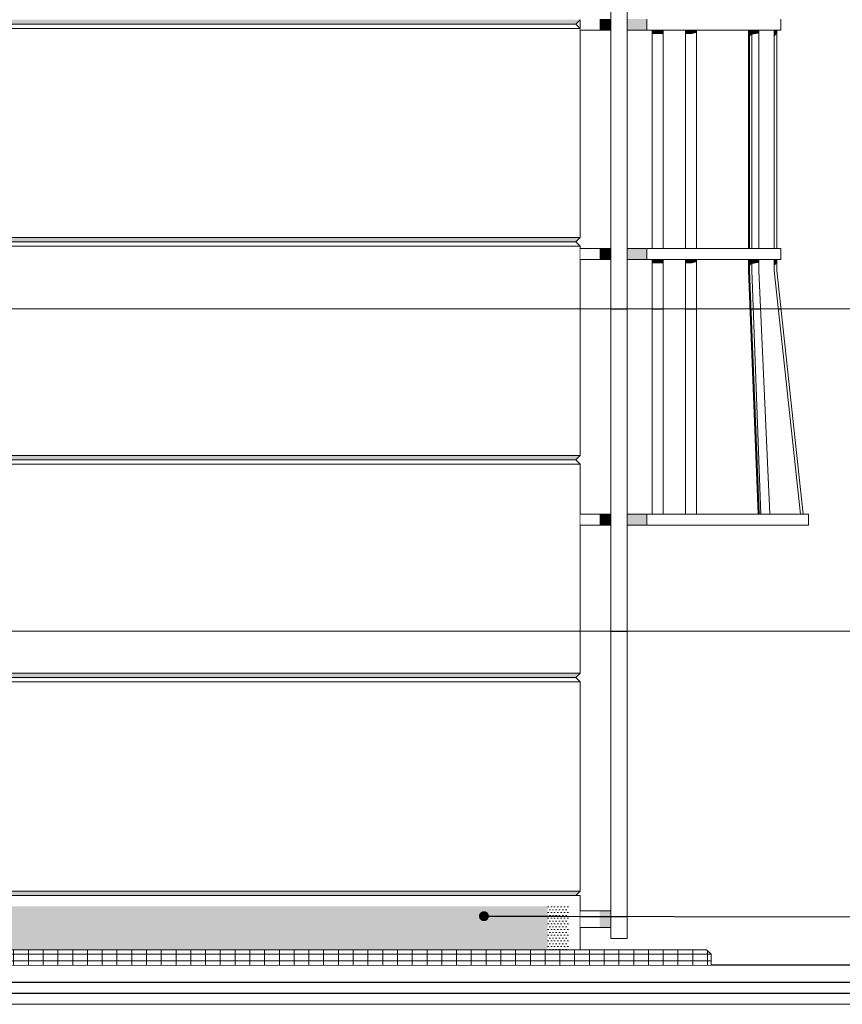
# Model space of a CAD drawing. Header units: millimetres. Extents: x 11 to 58287, y -2 to 19922.
# Tile 75 of 86: x 44266 to 48041, y 11112 to 15632. Entities that reach past the tile are written whole.
import ezdxf

# ---------------------------------------------------------------- set-up
doc = ezdxf.new("R2010")
doc.units = ezdxf.units.MM
doc.header["$MEASUREMENT"] = 0
doc.linetypes.add('Wipeout_Contour', pattern=[1000, 0, -1000])
for name, color, linetype in [('A_OPASKA', 7, 'Continuous'), ('Nowe_A__SCIANY', 7, 'Continuous'), ('Nowe_A__STROPY', 7, 'Continuous'), ('Nowe_A_WN_WYPOSAZENIE', 7, 'Continuous')]:
    doc.layers.add(name, color=color, linetype=linetype)
for name, color, linetype, lineweight in [('A_OPASKA_Nr_pióra__90', 7, 'Continuous', 13), ('A_OZN_ODNOSNIKI_Nr_pióra__85', 7, 'Continuous', 13), ('A_WYPEŁNIENIA RYSUNKI_Nr_pióra__18', 9, 'Continuous', 13), ('Nowe_A__SCIANY_Nr_pióra__87', 7, 'Continuous', 13), ('Nowe_A__STROPY_Nr_pióra__1', 7, 'Continuous', 13), ('Nowe_A__STROPY_Nr_pióra__21', 7, 'Continuous', 25), ('Nowe_A_WN_WYPOSAZENIE_Nr_pióra__4', 7, 'Continuous', 13)]:
    doc.layers.add(name, color=color, linetype=linetype, lineweight=lineweight)
doc.dimstyles.new('STYL_AUTOMATYCZNY__1', dxfattribs={"dimtxt": 0.18, "dimasz": 91.2, "dimexe": 0.18, "dimexo": 0.0625, "dimgap": 0, "dimtad": 0, "dimtih": 1, "dimtoh": 1, "dimdec": 4, "dimzin": 0, "dimdsep": 46, "dimcen": 0.09, "dimadec": 0, "dimazin": 0, "dimtfac": 1, "dimtdec": 4, "dimtmove": 0, "dimatfit": 3, "dimldrblk": 'ARROWHEAD_11', "dimfxl": 0, "dimtolj": 1, "dimtzin": 0, "dimarcsym": 0})
pattern_1 = [(0, (46338.244, 11312.036), (0, 25.98076), [0, -15]), (0, (46345.744, 11325.026), (0, 25.98076), [0, -15])]

# ---------------------------------------------------------------- blocks, each defined once
blk = doc.blocks.new('ElemPrzekroju_2_1', base_point=(46338.2, 11312))
at = {"color": 254, "linetype": 'Wipeout_Contour', "lineweight": 0, "ltscale": 272558.735379}
blk.add_wipeout([(40550.5, 15621.1), (40553.5, 15621.1), (40553.5, 15612), (46818.2, 15612), (46838.2, 15632), (40550.5, 15632)], dxfattribs=at).dxf.layer = 'Nowe_A__SCIANY'
at = {"color": 254, "linetype": 'Wipeout_Contour', "lineweight": 0, "ltscale": 182522.446942}
blk.add_wipeout([(46838.2, 13592), (40550.5, 13592), (40550.5, 12632), (46838.2, 12632)], dxfattribs=at).dxf.layer = 'Nowe_A__SCIANY'
at = {"color": 254, "linetype": 'Wipeout_Contour', "lineweight": 0, "ltscale": 180863.904299}
blk.add_wipeout([(46838.2, 11632), (40550.5, 11632), (40550.5, 11612), (46818.2, 11612)], dxfattribs=at).dxf.layer = 'Nowe_A__SCIANY'
at = {"layer": 'Nowe_A__SCIANY', "linetype": 'Continuous', "lineweight": 0, "true_color": 0x000000}
for points in [[(40550.5, 15621.1), (40553.5, 15621.1), (40553.5, 15612), (46818.2, 15612), (46838.2, 15632), (40550.5, 15632)], [(46838.2, 11632), (40550.5, 11632), (40550.5, 11612), (46818.2, 11612)]]:
    blk.add_hatch(color=18, dxfattribs=at).paths.add_polyline_path(points)
at = {"color": 254, "linetype": 'Wipeout_Contour', "lineweight": 0, "ltscale": 183069.314894}
blk.add_wipeout([(40550.5, 13612), (40550.5, 13592), (46838.2, 13592), (46818.2, 13612)], dxfattribs=at).dxf.layer = 'Nowe_A__SCIANY'
at = {"color": 254, "linetype": 'Wipeout_Contour', "lineweight": 0, "ltscale": 309352.704911}
blk.add_wipeout([(40550.5, 12632), (40550.5, 12621.1), (40550.6, 12621.1), (40553.5, 12621.1), (40553.5, 12612), (46818.2, 12612), (46838.2, 12632)], dxfattribs=at).dxf.layer = 'Nowe_A__SCIANY'
at = {"layer": 'Nowe_A__SCIANY', "linetype": 'Continuous', "lineweight": 0, "true_color": 0x000000}
blk.add_hatch(color=18, dxfattribs=at).paths.add_polyline_path([(40550.5, 12632), (40550.5, 12621.1), (40550.6, 12621.1), (40553.5, 12621.1), (40553.5, 12612), (46818.2, 12612), (46838.2, 12632)])
at = {"color": 254, "linetype": 'Wipeout_Contour', "lineweight": 0, "ltscale": 185620.29678}
blk.add_wipeout([(40553.5, 15592), (46838.2, 15592), (46818.2, 15612), (40553.5, 15612)], dxfattribs=at).dxf.layer = 'Nowe_A__SCIANY'
at = {"color": 254, "linetype": 'Wipeout_Contour', "lineweight": 0, "ltscale": 183093.20689}
blk.add_wipeout([(40550.5, 13632), (40550.5, 13612), (46818.2, 13612), (46838.2, 13632)], dxfattribs=at).dxf.layer = 'Nowe_A__SCIANY'
at = {"layer": 'Nowe_A__SCIANY', "linetype": 'Continuous', "lineweight": 0, "true_color": 0x000000}
blk.add_hatch(color=18, dxfattribs=at).paths.add_polyline_path([(40550.5, 13632), (40550.5, 13612), (46818.2, 13612), (46838.2, 13632)])
at = {"layer": 'Nowe_A__SCIANY_Nr_pióra__87', "color": 7, "linetype": 'Continuous', "lineweight": 13}
blk.add_line((40550.5, 13592), (46838.2, 13592), dxfattribs=at)
at = {"color": 254, "linetype": 'Wipeout_Contour', "lineweight": 0, "ltscale": 271850.159688}
blk.add_wipeout([(40550.5, 15541.1), (40550.5, 14632), (46838.2, 14632), (46838.2, 15592), (40553.5, 15592), (40553.5, 15541.1)], dxfattribs=at).dxf.layer = 'Nowe_A__SCIANY'
at = {"color": 254, "linetype": 'Wipeout_Contour', "lineweight": 0, "ltscale": 308752.855549}
blk.add_wipeout([(40550.5, 11632), (46838.2, 11632), (46838.2, 12592), (40553.5, 12592), (40553.5, 12541.1), (40550.6, 12541.1), (40550.5, 12541.1)], dxfattribs=at).dxf.layer = 'Nowe_A__SCIANY'
at = {"layer": 'Nowe_A__SCIANY', "linetype": 'Continuous', "lineweight": 0, "true_color": 0x000000}
blk.add_hatch(color=18, dxfattribs=at).paths.add_polyline_path([(40553.5, 15608.6), (46821.7, 15608.6), (46818.2, 15612), (40553.5, 15612)])
at = {"layer": 'Nowe_A__SCIANY_Nr_pióra__87', "color": 7, "linetype": 'Continuous', "lineweight": 13}
for p, q in [((40553.5, 15612), (46818.2, 15612)), ((46818.2, 15612), (46838.2, 15632)), ((46838.2, 15592), (46818.2, 15612)), ((40553.5, 15592), (46838.2, 15592)), ((40550.5, 11632), (46838.2, 11632)), ((46818.2, 11612), (46838.2, 11632))]:
    blk.add_line(p, q, dxfattribs=at)
at = {"color": 254, "linetype": 'Wipeout_Contour', "lineweight": 0, "ltscale": 184328.361705}
blk.add_wipeout([(40550.5, 14632), (40550.5, 14612), (46818.2, 14612), (46838.2, 14632)], dxfattribs=at).dxf.layer = 'Nowe_A__SCIANY'
at = {"color": 254, "linetype": 'Wipeout_Contour', "lineweight": 0, "ltscale": 181921.319953}
blk.add_wipeout([(46818.2, 12612), (40553.5, 12612), (40553.5, 12592), (46838.2, 12592)], dxfattribs=at).dxf.layer = 'Nowe_A__SCIANY'
at = {"layer": 'Nowe_A__SCIANY', "linetype": 'Continuous', "lineweight": 0, "true_color": 0x000000}
for points in [[(40550.5, 14632), (40550.5, 14612), (46818.2, 14612), (46838.2, 14632)], [(40553.5, 12608.6), (46821.7, 12608.6), (46818.2, 12612), (40553.5, 12612)]]:
    blk.add_hatch(color=18, dxfattribs=at).paths.add_polyline_path(points)
at = {"layer": 'Nowe_A__SCIANY_Nr_pióra__87', "color": 7, "linetype": 'Continuous', "lineweight": 13}
for p, q in [((46838.2, 12632), (46838.2, 13592)), ((40550.5, 12632), (46838.2, 12632)), ((40553.5, 12612), (46818.2, 12612)), ((46818.2, 12612), (46838.2, 12632)), ((46838.2, 12592), (46818.2, 12612)), ((40553.5, 12592), (46838.2, 12592)), ((46838.2, 11632), (46838.2, 12592))]:
    blk.add_line(p, q, dxfattribs=at)
at = {"color": 254, "linetype": 'Wipeout_Contour', "lineweight": 0, "ltscale": 355427.295475}
blk.add_wipeout([(40550.5, 14121.1), (40553.5, 14121.1), (40553.5, 14041.1), (40550.5, 14041.1), (40550.5, 13632), (46838.2, 13632), (46838.2, 14592), (40550.5, 14592)], dxfattribs=at).dxf.layer = 'Nowe_A__SCIANY'
at = {"layer": 'Nowe_A__SCIANY', "linetype": 'Continuous', "lineweight": 0, "true_color": 0x000000}
blk.add_hatch(color=18, dxfattribs=at).paths.add_polyline_path([(40550.5, 13612), (40550.5, 13608.6), (46821.7, 13608.6), (46818.2, 13612)])
at = {"layer": 'Nowe_A__SCIANY_Nr_pióra__87', "color": 7, "linetype": 'Continuous', "lineweight": 13}
for p, q in [((40550.5, 13632), (46838.2, 13632)), ((40550.5, 13612), (46818.2, 13612)), ((46818.2, 13612), (46838.2, 13632)), ((46838.2, 13592), (46818.2, 13612))]:
    blk.add_line(p, q, dxfattribs=at)
at = {"color": 254, "linetype": 'Wipeout_Contour', "lineweight": 0, "ltscale": 184302.88912}
blk.add_wipeout([(40550.5, 14612), (40550.5, 14592), (46838.2, 14592), (46818.2, 14612)], dxfattribs=at).dxf.layer = 'Nowe_A__SCIANY'
at = {"layer": 'Nowe_A__SCIANY', "linetype": 'Continuous', "lineweight": 0, "true_color": 0x000000}
blk.add_hatch(color=18, dxfattribs=at).paths.add_polyline_path([(40550.5, 14612), (40550.5, 14608.6), (46821.7, 14608.6), (46818.2, 14612)])
at = {"layer": 'Nowe_A__SCIANY_Nr_pióra__87', "color": 7, "linetype": 'Continuous', "lineweight": 13}
for p, q in [((46838.2, 14632), (46838.2, 15592)), ((40550.5, 14632), (46838.2, 14632)), ((40550.5, 14612), (46818.2, 14612)), ((46818.2, 14612), (46838.2, 14632)), ((46838.2, 14592), (46818.2, 14612)), ((40550.5, 14592), (46838.2, 14592)), ((46838.2, 13632), (46838.2, 14592))]:
    blk.add_line(p, q, dxfattribs=at)
blk = doc.blocks.new('ElemPrzekroju_7_1', base_point=(46338.2, 11312))
at = {"color": 254, "linetype": 'Wipeout_Contour', "lineweight": 0, "ltscale": 192711.522065}
blk.add_wipeout([(46738.3, 11362), (46838.3, 11362), (46838.3, 11612), (46738.3, 11612)], dxfattribs=at).dxf.layer = 'Nowe_A__SCIANY'
at = {"layer": 'Nowe_A__SCIANY_Nr_pióra__87', "color": 7, "linetype": 'Continuous', "lineweight": 13}
for p, q in [((46738.3, 11612), (46838.3, 11612)), ((46838.3, 11612), (46838.3, 11362))]:
    blk.add_line(p, q, dxfattribs=at)
blk = doc.blocks.new('ElemPrzekroju_10_1', base_point=(46338.2, 11312))
at = {"color": 254, "linetype": 'Wipeout_Contour', "lineweight": 0, "ltscale": 197748.285488}
blk.add_wipeout([(46838.2, 15584), (46977.9, 15584), (46977.9, 15634.8), (46838.2, 15634.8)], dxfattribs=at).dxf.layer = 'Nowe_A_WN_WYPOSAZENIE'
at = {"color": 254, "linetype": 'Wipeout_Contour', "lineweight": 0, "ltscale": 198191.186953}
blk.add_wipeout([(47168.4, 15584), (47168.4, 14582), (47219.2, 14582), (47219.2, 15584)], dxfattribs=at).dxf.layer = 'Nowe_A_WN_WYPOSAZENIE'
at = {"color": 254, "linetype": 'Wipeout_Contour', "lineweight": 0, "ltscale": 198771.91769}
blk.add_wipeout([(47320.8, 14582), (47371.6, 14582), (47371.6, 15584), (47320.8, 15584)], dxfattribs=at).dxf.layer = 'Nowe_A_WN_WYPOSAZENIE'
at = {"color": 254, "linetype": 'Wipeout_Contour', "lineweight": 0, "ltscale": 199897.224383}
blk.add_wipeout([(47625.1, 14582), (47657.8, 14582), (47657.8, 15584), (47625.1, 15584)], dxfattribs=at).dxf.layer = 'Nowe_A_WN_WYPOSAZENIE'
at = {"color": 254, "linetype": 'Wipeout_Contour', "lineweight": 0, "ltscale": 200248.521351}
blk.add_wipeout([(47739.9, 15584), (47727.2, 15584), (47727.2, 14582), (47739.9, 14582)], dxfattribs=at).dxf.layer = 'Nowe_A_WN_WYPOSAZENIE'
at = {"color": 254, "linetype": 'Wipeout_Contour', "lineweight": 0, "ltscale": 196459.296683}
blk.add_wipeout([(46838.2, 14531.2), (46977.9, 14531.2), (46977.9, 14582), (46838.2, 14582)], dxfattribs=at).dxf.layer = 'Nowe_A_WN_WYPOSAZENIE'
at = {"color": 254, "linetype": 'Wipeout_Contour', "lineweight": 0, "ltscale": 196859.036896}
blk.add_wipeout([(47219.2, 14531.2), (47168.4, 14531.2), (47168.4, 13362.8), (47219.2, 13362.8)], dxfattribs=at).dxf.layer = 'Nowe_A_WN_WYPOSAZENIE'
at = {"color": 254, "linetype": 'Wipeout_Contour', "lineweight": 0, "ltscale": 197443.68692}
blk.add_wipeout([(47320.8, 13362.8), (47371.6, 13362.8), (47371.6, 14531.2), (47320.8, 14531.2)], dxfattribs=at).dxf.layer = 'Nowe_A_WN_WYPOSAZENIE'
at = {"color": 254, "linetype": 'Wipeout_Contour', "lineweight": 0, "ltscale": 298928.752662}
blk.add_wipeout([(47739.9, 14531.2), (47727.2, 14531.2), (47727.2, 14480.4), (47848.7, 13362.8), (47861.4, 13362.8), (47739.9, 14481.1)], dxfattribs=at).dxf.layer = 'Nowe_A_WN_WYPOSAZENIE'
at = {"color": 254, "linetype": 'Wipeout_Contour', "lineweight": 0, "ltscale": 195069.523892}
blk.add_wipeout([(46838.2, 13312), (46977.9, 13312), (46977.9, 13362.8), (46838.2, 13362.8)], dxfattribs=at).dxf.layer = 'Nowe_A_WN_WYPOSAZENIE'
at = {"color": 254, "linetype": 'Wipeout_Contour', "lineweight": 0, "ltscale": 193191.305787}
blk.add_wipeout([(46838.3, 11540.6), (46838.3, 11464.4), (46977.9, 11464.4), (46977.9, 11540.6)], dxfattribs=at).dxf.layer = 'Nowe_A_WN_WYPOSAZENIE'
at = {"layer": 'Nowe_A_WN_WYPOSAZENIE_Nr_pióra__4', "color": 7, "linetype": 'Continuous', "lineweight": 13}
blk.add_line((46838.2, 15592), (46838.2, 15632), dxfattribs=at)
at = {"color": 254, "linetype": 'Wipeout_Contour', "lineweight": 0, "ltscale": 200922.555809}
blk.add_wipeout([(47758.9, 15584), (47758.9, 15634.8), (47728.5, 15634.8), (47728.5, 15584)], dxfattribs=at).dxf.layer = 'Nowe_A_WN_WYPOSAZENIE'
at = {"color": 254, "linetype": 'Wipeout_Contour', "lineweight": 0, "ltscale": 199816.416443}
blk.add_wipeout([(47615.4, 15584), (47615.4, 14582), (47625.1, 14582), (47625.1, 15584)], dxfattribs=at).dxf.layer = 'Nowe_A_WN_WYPOSAZENIE'
at = {"color": 254, "linetype": 'Wipeout_Contour', "lineweight": 0, "ltscale": 199654.063698}
blk.add_wipeout([(47758.9, 14531.2), (47758.9, 14582), (47728.5, 14582), (47728.5, 14531.2)], dxfattribs=at).dxf.layer = 'Nowe_A_WN_WYPOSAZENIE'
at = {"color": 254, "linetype": 'Wipeout_Contour', "lineweight": 0, "ltscale": 148826.012463}
blk.add_wipeout([(47625.1, 14481.2), (47667.3, 13362.8), (47707.1, 13362.8)], dxfattribs=at).dxf.layer = 'Nowe_A_WN_WYPOSAZENIE'
at = {"color": 254, "linetype": 'Wipeout_Contour', "lineweight": 0, "ltscale": 198776.000939}
blk.add_wipeout([(47885.9, 13312), (47885.9, 13362.8), (47855.5, 13362.8), (47855.5, 13312)], dxfattribs=at).dxf.layer = 'Nowe_A_WN_WYPOSAZENIE'
at = {"layer": 'Nowe_A_WN_WYPOSAZENIE_Nr_pióra__4', "color": 7, "linetype": 'Continuous', "lineweight": 13}
for p, q in [((47758.9, 15584), (47758.9, 15634.8)), ((47758.9, 14531.2), (47758.9, 14582)), ((47885.9, 13312), (47885.9, 13362.8))]:
    blk.add_line(p, q, dxfattribs=at)
at = {"color": 254, "linetype": 'Wipeout_Contour', "lineweight": 0, "ltscale": 200699.861377}
blk.add_wipeout([(47728.5, 15584), (47728.5, 15634.8), (47641.8, 15634.8), (47641.8, 15584)], dxfattribs=at).dxf.layer = 'Nowe_A_WN_WYPOSAZENIE'
at = {"color": 254, "linetype": 'Wipeout_Contour', "lineweight": 0, "ltscale": 199787.542912}
blk.add_wipeout([(47610, 14582), (47615.4, 14582), (47615.4, 15584), (47610, 15584)], dxfattribs=at).dxf.layer = 'Nowe_A_WN_WYPOSAZENIE'
at = {"color": 254, "linetype": 'Wipeout_Contour', "lineweight": 0, "ltscale": 198674.652578}
blk.add_wipeout([(47657.8, 14480.7), (47625.1, 14481.2), (47707.1, 13362.8), (47708.5, 13362.8)], dxfattribs=at).dxf.layer = 'Nowe_A_WN_WYPOSAZENIE'
at = {"color": 254, "linetype": 'Wipeout_Contour', "lineweight": 0, "ltscale": 198550.297856}
blk.add_wipeout([(47855.5, 13312), (47855.5, 13362.8), (47768.8, 13362.8), (47768.8, 13312)], dxfattribs=at).dxf.layer = 'Nowe_A_WN_WYPOSAZENIE'
at = {"layer": 'Nowe_A_WN_WYPOSAZENIE', "linetype": 'Continuous', "lineweight": 0, "true_color": 0x000000}
for points in [[(47610, 14582), (47615.4, 14582), (47615.4, 15584), (47610, 15584)], [(47739.9, 15584), (47727.2, 15584), (47727.2, 15552.5), (47739.9, 15567.5)]]:
    blk.add_hatch(color=18, dxfattribs=at).paths.add_polyline_path(points)
at = {"layer": 'Nowe_A_WN_WYPOSAZENIE_Nr_pióra__4', "color": 7, "linetype": 'Continuous', "lineweight": 13}
for p, q in [((47758.9, 15584), (47728.5, 15584)), ((47885.9, 13362.8), (47855.5, 13362.8)), ((47885.9, 13312), (47855.5, 13312))]:
    blk.add_line(p, q, dxfattribs=at)
at = {"color": 254, "linetype": 'Wipeout_Contour', "lineweight": 0, "ltscale": 148770.352006}
blk.add_wipeout([(47615.4, 14480.7), (47659.9, 13362.8), (47666.9, 13362.8)], dxfattribs=at).dxf.layer = 'Nowe_A_WN_WYPOSAZENIE'
at = {"layer": 'Nowe_A_WN_WYPOSAZENIE', "linetype": 'Continuous', "lineweight": 0, "true_color": 0x000000}
blk.add_hatch(color=18, dxfattribs=at).paths.add_polyline_path([(47615.4, 14480.7), (47659.9, 13362.8), (47666.9, 13362.8)])
at = {"color": 254, "linetype": 'Wipeout_Contour', "lineweight": 0, "ltscale": 200288.443142}
blk.add_wipeout([(47641.8, 15584), (47641.8, 15634.8), (47512, 15634.8), (47512, 15584)], dxfattribs=at).dxf.layer = 'Nowe_A_WN_WYPOSAZENIE'
at = {"layer": 'Nowe_A_WN_WYPOSAZENIE', "linetype": 'Continuous', "lineweight": 0, "true_color": 0x000000}
for points in [[(47625.1, 15584), (47615.4, 15584), (47615.4, 15553), (47625.1, 15565.4)], [(47657.8, 15584), (47625.1, 15584), (47625.1, 15565.4), (47627.8, 15564.2), (47657.8, 15569.4)]]:
    blk.add_hatch(color=18, dxfattribs=at).paths.add_polyline_path(points)
at = {"layer": 'Nowe_A_WN_WYPOSAZENIE_Nr_pióra__4', "color": 7, "linetype": 'Continuous', "lineweight": 13}
blk.add_line((47728.5, 15584), (47641.8, 15584), dxfattribs=at)
at = {"color": 254, "linetype": 'Wipeout_Contour', "lineweight": 0, "ltscale": 199751.031347}
blk.add_wipeout([(47512, 15584), (47512, 15634.8), (47358.9, 15634.8), (47358.9, 15584)], dxfattribs=at).dxf.layer = 'Nowe_A_WN_WYPOSAZENIE'
at = {"color": 254, "linetype": 'Wipeout_Contour', "lineweight": 0, "ltscale": 198555.854711}
blk.add_wipeout([(47625.1, 14481.2), (47615.4, 14480.7), (47666.9, 13362.8), (47667.3, 13362.8)], dxfattribs=at).dxf.layer = 'Nowe_A_WN_WYPOSAZENIE'
at = {"layer": 'Nowe_A_WN_WYPOSAZENIE_Nr_pióra__4', "color": 7, "linetype": 'Continuous', "lineweight": 13}
blk.add_line((47641.8, 15584), (47512, 15584), dxfattribs=at)
at = {"color": 254, "linetype": 'Wipeout_Contour', "lineweight": 0, "ltscale": 199050.217907}
blk.add_wipeout([(47358.9, 15584), (47358.9, 15634.8), (47143, 15634.8), (47143, 15584)], dxfattribs=at).dxf.layer = 'Nowe_A_WN_WYPOSAZENIE'
at = {"color": 254, "linetype": 'Wipeout_Contour', "lineweight": 0, "ltscale": 199203.710504}
blk.add_wipeout([(47625.1, 14531.2), (47625.1, 14481.2), (47657.8, 14480.7), (47657.8, 14531.2)], dxfattribs=at).dxf.layer = 'Nowe_A_WN_WYPOSAZENIE'
at = {"color": 254, "linetype": 'Wipeout_Contour', "lineweight": 0, "ltscale": 148522.81205}
blk.add_wipeout([(47659.9, 13362.8), (47654.2, 13505.9), (47655.9, 13362.8)], dxfattribs=at).dxf.layer = 'Nowe_A_WN_WYPOSAZENIE'
at = {"layer": 'Nowe_A_WN_WYPOSAZENIE', "linetype": 'Continuous', "lineweight": 0, "true_color": 0x000000}
for points in [[(47168.4, 15584), (47168.4, 15566), (47219.2, 15566), (47219.2, 15584)], [(47371.6, 15584), (47320.8, 15584), (47320.8, 15566), (47346.2, 15566), (47371.6, 15572)]]:
    blk.add_hatch(color=18, dxfattribs=at).paths.add_polyline_path(points)
at = {"layer": 'Nowe_A_WN_WYPOSAZENIE_Nr_pióra__4', "color": 7, "linetype": 'Continuous', "lineweight": 13}
blk.add_line((47512, 15584), (47358.9, 15584), dxfattribs=at)
at = {"color": 254, "linetype": 'Wipeout_Contour', "lineweight": 0, "ltscale": 198471.439484}
blk.add_wipeout([(47143, 15584), (47143, 15634.8), (47054.1, 15634.8), (47054.1, 15584)], dxfattribs=at).dxf.layer = 'Nowe_A_WN_WYPOSAZENIE'
at = {"color": 254, "linetype": 'Wipeout_Contour', "lineweight": 0, "ltscale": 199122.631518}
blk.add_wipeout([(47625.1, 14531.2), (47615.4, 14531.2), (47615.4, 14480.7), (47625.1, 14481.2)], dxfattribs=at).dxf.layer = 'Nowe_A_WN_WYPOSAZENIE'
at = {"layer": 'Nowe_A_WN_WYPOSAZENIE', "linetype": 'Continuous', "lineweight": 0, "true_color": 0x000000}
blk.add_hatch(color=18, dxfattribs=at).paths.add_polyline_path([(47143, 15584), (47143, 15634.8), (47054.1, 15634.8), (47054.1, 15584)])
at = {"layer": 'Nowe_A_WN_WYPOSAZENIE_Nr_pióra__4', "color": 7, "linetype": 'Continuous', "lineweight": 13}
for p, q in [((47143, 15584), (47143, 15634.8)), ((47358.9, 15584), (47143, 15584))]:
    blk.add_line(p, q, dxfattribs=at)
at = {"color": 254, "linetype": 'Wipeout_Contour', "lineweight": 0, "ltscale": 199429.95206}
blk.add_wipeout([(47728.5, 14531.2), (47728.5, 14582), (47641.8, 14582), (47641.8, 14531.2)], dxfattribs=at).dxf.layer = 'Nowe_A_WN_WYPOSAZENIE'
at = {"color": 254, "linetype": 'Wipeout_Contour', "lineweight": 0, "ltscale": 248048.918053}
blk.add_wipeout([(47610, 14480.7), (47654.4, 13362.8), (47655.9, 13362.8), (47654.2, 13505.9), (47615.4, 14480.6)], dxfattribs=at).dxf.layer = 'Nowe_A_WN_WYPOSAZENIE'
at = {"layer": 'Nowe_A_WN_WYPOSAZENIE', "linetype": 'Continuous', "lineweight": 0, "true_color": 0x000000}
for points in [[(47739.9, 14531.2), (47727.2, 14531.2), (47727.2, 14499.7), (47739.9, 14514.7)], [(47610, 14480.7), (47654.4, 13362.8), (47655.9, 13362.8), (47654.2, 13505.9), (47615.4, 14480.6)]]:
    blk.add_hatch(color=18, dxfattribs=at).paths.add_polyline_path(points)
at = {"layer": 'Nowe_A_WN_WYPOSAZENIE_Nr_pióra__4', "color": 7, "linetype": 'Continuous', "lineweight": 13}
for p, q in [((47727.2, 14582), (47727.2, 15584)), ((47739.9, 14582), (47739.9, 15584)), ((47758.9, 14582), (47728.5, 14582)), ((47727.2, 14480.4), (47727.2, 14531.2)), ((47758.9, 14531.2), (47728.5, 14531.2)), ((47739.9, 14481.1), (47739.9, 14531.2))]:
    blk.add_line(p, q, dxfattribs=at)
at = {"color": 254, "linetype": 'Wipeout_Contour', "lineweight": 0, "ltscale": 248861.481485}
blk.add_wipeout([(47615.4, 14531.2), (47610, 14531.2), (47610, 14480.7), (47615.4, 14480.6), (47615.4, 14480.7)], dxfattribs=at).dxf.layer = 'Nowe_A_WN_WYPOSAZENIE'
at = {"color": 254, "linetype": 'Wipeout_Contour', "lineweight": 0, "ltscale": 198133.303825}
blk.add_wipeout([(47768.8, 13312), (47768.8, 13362.8), (47639, 13362.8), (47639, 13312)], dxfattribs=at).dxf.layer = 'Nowe_A_WN_WYPOSAZENIE'
at = {"layer": 'Nowe_A_WN_WYPOSAZENIE', "linetype": 'Continuous', "lineweight": 0, "true_color": 0x000000}
blk.add_hatch(color=18, dxfattribs=at).paths.add_polyline_path([(47615.4, 14531.2), (47610, 14531.2), (47610, 14480.7), (47615.4, 14480.6), (47615.4, 14480.7)])
at = {"layer": 'Nowe_A_WN_WYPOSAZENIE_Nr_pióra__4', "color": 7, "linetype": 'Continuous', "lineweight": 13}
for p, q in [((47848.7, 13362.8), (47727.2, 14480.4)), ((47861.4, 13362.8), (47739.9, 14481.1)), ((47855.5, 13362.8), (47768.8, 13362.8)), ((47855.5, 13312), (47768.8, 13312))]:
    blk.add_line(p, q, dxfattribs=at)
at = {"color": 254, "linetype": 'Wipeout_Contour', "lineweight": 0, "ltscale": 197588.574472}
blk.add_wipeout([(47639, 13312), (47639, 13362.8), (47485.9, 13362.8), (47485.9, 13312)], dxfattribs=at).dxf.layer = 'Nowe_A_WN_WYPOSAZENIE'
at = {"layer": 'Nowe_A_WN_WYPOSAZENIE_Nr_pióra__4', "color": 7, "linetype": 'Continuous', "lineweight": 13}
for p, q in [((47654.4, 13362.8), (47610, 14480.7)), ((47659.9, 13362.8), (47615.4, 14480.7)), ((47667.3, 13362.8), (47625.1, 14481.2)), ((47708.5, 13362.8), (47657.8, 14480.7)), ((47768.8, 13362.8), (47639, 13362.8)), ((47768.8, 13312), (47639, 13312))]:
    blk.add_line(p, q, dxfattribs=at)
at = {"color": 254, "linetype": 'Wipeout_Contour', "lineweight": 0, "ltscale": 199015.907533}
blk.add_wipeout([(47641.8, 14531.2), (47641.8, 14582), (47512, 14582), (47512, 14531.2)], dxfattribs=at).dxf.layer = 'Nowe_A_WN_WYPOSAZENIE'
at = {"color": 254, "linetype": 'Wipeout_Contour', "lineweight": 0, "ltscale": 196633.72172}
blk.add_wipeout([(47485.9, 13312), (47485.9, 13362.8), (47143, 13362.8), (47143, 13312)], dxfattribs=at).dxf.layer = 'Nowe_A_WN_WYPOSAZENIE'
at = {"layer": 'Nowe_A_WN_WYPOSAZENIE', "linetype": 'Continuous', "lineweight": 0, "true_color": 0x000000}
for points in [[(47625.1, 14531.2), (47615.4, 14531.2), (47615.4, 14500.2), (47625.1, 14512.6)], [(47625.1, 14531.2), (47625.1, 14512.6), (47627.8, 14511.4), (47657.8, 14516.6), (47657.8, 14531.2)]]:
    blk.add_hatch(color=18, dxfattribs=at).paths.add_polyline_path(points)
at = {"layer": 'Nowe_A_WN_WYPOSAZENIE_Nr_pióra__4', "color": 7, "linetype": 'Continuous', "lineweight": 13}
for p, q in [((47610, 14582), (47610, 15584)), ((47615.4, 14582), (47615.4, 15584)), ((47625.1, 14582), (47625.1, 15584)), ((47657.8, 14582), (47657.8, 15584)), ((47728.5, 14582), (47641.8, 14582)), ((47610, 14480.7), (47610, 14531.2)), ((47615.4, 14480.7), (47615.4, 14531.2)), ((47625.1, 14481.2), (47625.1, 14531.2)), ((47728.5, 14531.2), (47641.8, 14531.2)), ((47657.8, 14480.7), (47657.8, 14531.2)), ((47639, 13362.8), (47485.9, 13362.8)), ((47639, 13312), (47485.9, 13312))]:
    blk.add_line(p, q, dxfattribs=at)
at = {"color": 254, "linetype": 'Wipeout_Contour', "lineweight": 0, "ltscale": 198475.049343}
blk.add_wipeout([(47512, 14531.2), (47512, 14582), (47358.9, 14582), (47358.9, 14531.2)], dxfattribs=at).dxf.layer = 'Nowe_A_WN_WYPOSAZENIE'
at = {"color": 254, "linetype": 'Wipeout_Contour', "lineweight": 0, "ltscale": 195802.57453}
blk.add_wipeout([(47143, 13312), (47143, 13362.8), (47054.1, 13362.8), (47054.1, 13312)], dxfattribs=at).dxf.layer = 'Nowe_A_WN_WYPOSAZENIE'
at = {"layer": 'Nowe_A_WN_WYPOSAZENIE', "linetype": 'Continuous', "lineweight": 0, "true_color": 0x000000}
blk.add_hatch(color=18, dxfattribs=at).paths.add_polyline_path([(47143, 13312), (47143, 13362.8), (47054.1, 13362.8), (47054.1, 13312)])
at = {"layer": 'Nowe_A_WN_WYPOSAZENIE_Nr_pióra__4', "color": 7, "linetype": 'Continuous', "lineweight": 13}
for p, q in [((47641.8, 14582), (47512, 14582)), ((47641.8, 14531.2), (47512, 14531.2)), ((47485.9, 13362.8), (47143, 13362.8)), ((47143, 13312), (47143, 13362.8)), ((47485.9, 13312), (47143, 13312))]:
    blk.add_line(p, q, dxfattribs=at)
at = {"color": 254, "linetype": 'Wipeout_Contour', "lineweight": 0, "ltscale": 197769.711666}
blk.add_wipeout([(47358.9, 14531.2), (47358.9, 14582), (47143, 14582), (47143, 14531.2)], dxfattribs=at).dxf.layer = 'Nowe_A_WN_WYPOSAZENIE'
at = {"layer": 'Nowe_A_WN_WYPOSAZENIE', "linetype": 'Continuous', "lineweight": 0, "true_color": 0x000000}
for points in [[(47219.2, 14531.2), (47168.4, 14531.2), (47168.4, 14513.3), (47219.2, 14513.3)], [(47371.6, 14531.2), (47320.8, 14531.2), (47320.8, 14513.3), (47346.2, 14513.3), (47371.6, 14519.2)]]:
    blk.add_hatch(color=18, dxfattribs=at).paths.add_polyline_path(points)
at = {"layer": 'Nowe_A_WN_WYPOSAZENIE_Nr_pióra__4', "color": 7, "linetype": 'Continuous', "lineweight": 13}
for p, q in [((47168.4, 14582), (47168.4, 15584)), ((47219.2, 14582), (47219.2, 15584)), ((47320.8, 14582), (47320.8, 15584)), ((47371.6, 14582), (47371.6, 15584)), ((47512, 14582), (47358.9, 14582)), ((47168.4, 13362.8), (47168.4, 14531.2)), ((47219.2, 13362.8), (47219.2, 14531.2)), ((47320.8, 13362.8), (47320.8, 14531.2)), ((47512, 14531.2), (47358.9, 14531.2)), ((47371.6, 13362.8), (47371.6, 14531.2))]:
    blk.add_line(p, q, dxfattribs=at)
at = {"color": 254, "linetype": 'Wipeout_Contour', "lineweight": 0, "ltscale": 197187.179325}
blk.add_wipeout([(47143, 14531.2), (47143, 14582), (47054.1, 14582), (47054.1, 14531.2)], dxfattribs=at).dxf.layer = 'Nowe_A_WN_WYPOSAZENIE'
at = {"layer": 'Nowe_A_WN_WYPOSAZENIE', "linetype": 'Continuous', "lineweight": 0, "true_color": 0x000000}
blk.add_hatch(color=18, dxfattribs=at).paths.add_polyline_path([(47143, 14531.2), (47143, 14582), (47054.1, 14582), (47054.1, 14531.2)])
at = {"layer": 'Nowe_A_WN_WYPOSAZENIE_Nr_pióra__4', "color": 7, "linetype": 'Continuous', "lineweight": 13}
for p, q in [((47358.9, 14582), (47143, 14582)), ((47143, 14531.2), (47143, 14582)), ((47358.9, 14531.2), (47143, 14531.2))]:
    blk.add_line(p, q, dxfattribs=at)
at = {"color": 254, "linetype": 'Wipeout_Contour', "lineweight": 0, "ltscale": 197971.521015}
blk.add_wipeout([(47054.1, 11413.6), (47054.1, 18715.6), (46977.9, 18715.6), (46977.9, 11413.6)], dxfattribs=at).dxf.layer = 'Nowe_A_WN_WYPOSAZENIE'
at = {"layer": 'Nowe_A_WN_WYPOSAZENIE', "linetype": 'Continuous', "lineweight": 0, "true_color": 0x000000}
for points in [[(46927.1, 15634.8), (46927.1, 15584), (46977.9, 15584), (46977.9, 15634.8)], [(46927.1, 14582), (46927.1, 14531.2), (46977.9, 14531.2), (46977.9, 14582)], [(46927.1, 13362.8), (46927.1, 13312), (46977.9, 13312), (46977.9, 13362.8)], [(46927.1, 11540.6), (46927.1, 11464.4), (46977.9, 11464.4), (46977.9, 11540.6)]]:
    blk.add_hatch(color=18, dxfattribs=at).paths.add_polyline_path(points)
at = {"layer": 'Nowe_A_WN_WYPOSAZENIE_Nr_pióra__4', "color": 7, "linetype": 'Continuous', "lineweight": 13}
for p, q in [((47054.1, 11413.6), (47054.1, 18715.6)), ((46977.9, 11413.6), (46977.9, 17989.6)), ((46977.9, 15584), (46838.2, 15584)), ((47143, 15584), (47054.1, 15584)), ((46977.9, 14582), (46838.2, 14582)), ((47143, 14582), (47054.1, 14582)), ((46977.9, 14531.2), (46838.2, 14531.2)), ((47143, 14531.2), (47054.1, 14531.2)), ((46977.9, 13362.8), (46838.2, 13362.8)), ((47143, 13362.8), (47054.1, 13362.8)), ((46977.9, 13312), (46838.2, 13312)), ((47143, 13312), (47054.1, 13312)), ((46838.3, 11540.6), (46977.9, 11540.6)), ((46838.3, 11464.4), (46977.9, 11464.4)), ((47054.1, 11413.6), (46977.9, 11413.6))]:
    blk.add_line(p, q, dxfattribs=at)
blk = doc.blocks.new('ElemPrzekroju_20_1', base_point=(46338.2, 11312))
at = {"color": 254, "linetype": 'Wipeout_Contour', "lineweight": 0, "ltscale": 132541.412454}
blk.add_wipeout([(53195.6, 11212), (4091.8, 11212), (4091.8, 11162), (53195.6, 11162)], dxfattribs=at).dxf.layer = 'Nowe_A__STROPY'
at = {"color": 254, "linetype": 'Wipeout_Contour', "lineweight": 0, "ltscale": 132690.398547}
blk.add_wipeout([(4091.8, 11212), (53195.6, 11212), (53195.6, 11292), (4091.8, 11292)], dxfattribs=at).dxf.layer = 'Nowe_A__STROPY'
at = {"color": 254, "linetype": 'Wipeout_Contour', "lineweight": 0, "ltscale": 132426.986127}
blk.add_wipeout([(4091.8, 11112), (53195.6, 11112), (53195.6, 11162), (4091.8, 11162)], dxfattribs=at).dxf.layer = 'Nowe_A__STROPY'
at = {"layer": 'Nowe_A__STROPY_Nr_pióra__1', "color": 7, "linetype": 'Continuous', "lineweight": 13}
blk.add_line((53195.6, 11112), (4091.8, 11112), dxfattribs=at)
at = {"layer": 'Nowe_A__STROPY_Nr_pióra__21', "color": 7, "linetype": 'Continuous', "lineweight": 25}
for p, q in [((53195.6, 11292), (4091.8, 11292)), ((53195.6, 11212), (4091.8, 11212)), ((53195.6, 11162), (4091.8, 11162))]:
    blk.add_line(p, q, dxfattribs=at)
blk = doc.blocks.new('ElemPrzekroju_27_1', base_point=(46338.2, 11312))
at = {"color": 254, "linetype": 'Wipeout_Contour', "lineweight": 0, "ltscale": 180551.10128}
blk.add_wipeout([(40550.5, 11362), (46738.3, 11362), (46738.3, 11612), (40550.5, 11612)], dxfattribs=at).dxf.layer = 'Nowe_A__SCIANY'
at = {"layer": 'Nowe_A__SCIANY_Nr_pióra__87', "color": 7, "linetype": 'Continuous', "lineweight": 13}
blk.add_line((46738.3, 11612), (40550.5, 11612), dxfattribs=at)
blk = doc.blocks.new('ElemPrzekroju_29_1', base_point=(46338.2, 11312))
at = {"color": 254, "linetype": 'Wipeout_Contour', "lineweight": 0, "ltscale": 167122.61596}
blk.add_wipeout([(32899.8, 11342), (32899.8, 11292), (47438.2, 11292), (47438.2, 11342)], dxfattribs=at).dxf.layer = 'A_OPASKA'
at = {"layer": 'A_OPASKA', "linetype": 'Continuous', "lineweight": 0, "true_color": 0x000000}
h = blk.add_hatch(dxfattribs=at)
h.set_pattern_fill('Cegła___wiązanie_żołnier_73', color=18, style=0, pattern_type=2)
h.set_pattern_definition([(90, (46338.244, 11312.036), (-67.73333, 0), []), (180, (46338.24, 11312.04), (0, 203.2), [])])
h.paths.add_polyline_path([(32899.8, 11342), (32899.8, 11292), (47438.2, 11292), (47438.2, 11342)])
at = {"color": 254, "linetype": 'Wipeout_Contour', "lineweight": 0, "ltscale": 167142.212108}
blk.add_wipeout([(32899.8, 11362), (32899.8, 11342), (47438.2, 11342), (47418.2, 11362)], dxfattribs=at).dxf.layer = 'A_OPASKA'
at = {"layer": 'A_OPASKA', "linetype": 'Continuous', "lineweight": 0, "true_color": 0x000000}
h = blk.add_hatch(dxfattribs=at)
h.set_pattern_fill('Cegła___wiązanie_żołnier_73', color=18, style=0, pattern_type=2)
h.set_pattern_definition([(90, (46338.244, 11312.036), (-67.73333, 0), []), (180, (46338.24, 11312.04), (0, 203.2), [])])
h.paths.add_polyline_path([(32899.8, 11362), (32899.8, 11342), (47438.2, 11342), (47418.2, 11362)])
at = {"layer": 'A_OPASKA_Nr_pióra__90', "color": 7, "linetype": 'Continuous', "lineweight": 13}
for p, q in [((47418.2, 11362), (32899.8, 11362)), ((47438.2, 11342), (47418.2, 11362)), ((47438.2, 11342), (32899.8, 11342)), ((47438.2, 11292), (47438.2, 11342))]:
    blk.add_line(p, q, dxfattribs=at)
blk = doc.blocks.new('ARROWHEAD_11')
at = {"color": 0, "linetype": 'Continuous', "lineweight": 0}
blk.add_line((0, 0), (-1, 0), dxfattribs=at)
at = {"color": 0, "linetype": 'Continuous', "lineweight": 0, "const_width": 0.25, "flags": 128}
blk.add_lwpolyline([(-0.125, 0, 1), (0.125, 0, 1)], format="xyb", close=True, dxfattribs=at)

msp = doc.modelspace()

# ---------------------------------------------------------------- block references
at = {"layer": 'Nowe_A__SCIANY', "lineweight": 0}
msp.add_blockref('ElemPrzekroju_2_1', (46338.2, 11312), dxfattribs=at)
at = {"layer": 'Nowe_A__STROPY', "lineweight": 0}
msp.add_blockref('ElemPrzekroju_20_1', (46338.2, 11312), dxfattribs=at)

# ---------------------------------------------------------------- next in the draw order: block references
at = {"layer": 'Nowe_A__SCIANY', "lineweight": 0}
msp.add_blockref('ElemPrzekroju_7_1', (46338.2, 11312), dxfattribs=at)

# ---------------------------------------------------------------- next in the draw order: block references
at = {"layer": 'Nowe_A_WN_WYPOSAZENIE', "lineweight": 0}
msp.add_blockref('ElemPrzekroju_10_1', (46338.2, 11312), dxfattribs=at)

# ---------------------------------------------------------------- next in the draw order: block references
at = {"layer": 'Nowe_A__SCIANY', "lineweight": 0}
msp.add_blockref('ElemPrzekroju_27_1', (46338.2, 11312), dxfattribs=at)

# ---------------------------------------------------------------- next in the draw order: leaders
at = {"layer": 'A_OZN_ODNOSNIKI_Nr_pióra__85', "color": 7, "linetype": 'Continuous', "lineweight": 13, "annotation_type": 0, "has_hookline": 1, "hookline_direction": 0, "text_width": 100}
for points in [[(26344.3, 14312), (49878.9, 14303.7)], [(30512.2, 12830.9), (49878.9, 12824)]]:
    msp.add_leader(points, dimstyle='STYL_AUTOMATYCZNY__1', dxfattribs=at)

# ---------------------------------------------------------------- next in the draw order: block references
at = {"layer": 'A_OPASKA', "lineweight": 0}
msp.add_blockref('ElemPrzekroju_29_1', (46338.2, 11312), dxfattribs=at)

# ---------------------------------------------------------------- next in the draw order: leaders
at = {"layer": 'A_OZN_ODNOSNIKI_Nr_pióra__85', "color": 7, "linetype": 'Continuous', "lineweight": 13, "annotation_type": 0, "has_hookline": 1, "hookline_direction": 0, "text_width": 92.9}
msp.add_leader([(46396.4, 11516.7), (49878.9, 11509.8)], dimstyle='STYL_AUTOMATYCZNY__1', dxfattribs=at)

# ---------------------------------------------------------------- next in the draw order: hatches: boundary and pattern name
at = {"layer": 'A_WYPEŁNIENIA RYSUNKI_Nr_pióra__18', "linetype": 'Continuous', "lineweight": 13}
h = msp.add_hatch(dxfattribs=at)
h.set_pattern_fill('Tynk_akrylowy_na_siatce__7B', color=9, style=0, pattern_type=2)
h.set_pattern_definition(pattern_1)
h.paths.add_polyline_path([(40550.5, 11362), (46688.2, 11362), (46688.2, 11561.3), (40550.5, 11561.3)])
h = msp.add_hatch(dxfattribs=at)
h.set_pattern_fill('Tynk_akrylowy_na_siatce__7B', color=9, style=0, pattern_type=2)
h.set_pattern_definition(pattern_1)
h.paths.add_polyline_path([(46788.2, 11362), (46788.2, 11561.3), (46688.2, 11561.3), (46688.2, 11362)])

doc.saveas('drawing.dxf')
